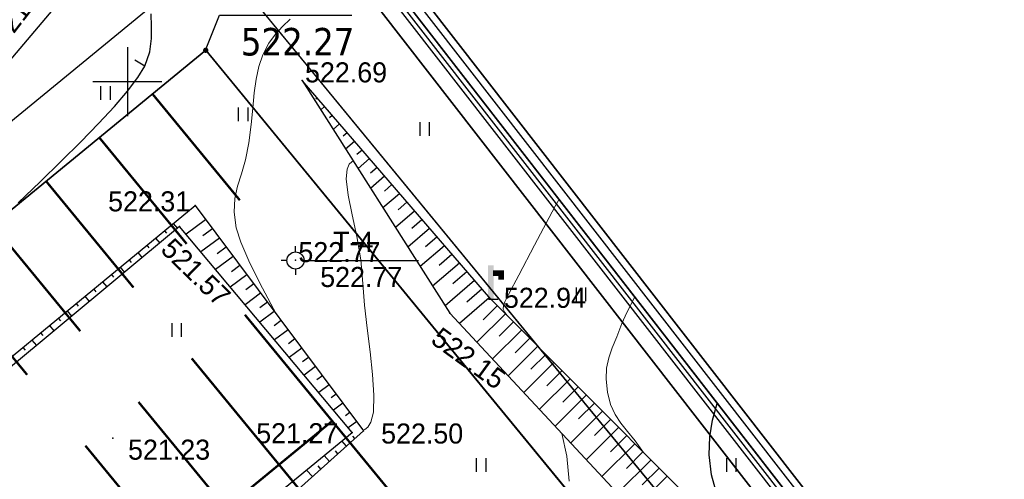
# Model space of a CAD drawing. Header units: millimetres. Extents: x 767170 to 66149698, y -983507 to 2493658.
# Tile 245 of 256: x 3354720 to 3397650, y -674996 to -654943. Entities that reach past the tile are written whole.
import ezdxf

# ---------------------------------------------------------------- set-up
doc = ezdxf.new("R2010")
doc.units = ezdxf.units.MM
doc.linetypes.add('Контура низ откосов  Штриховая 0.1-0.5 - - - - - - -', pattern=[0.6, 0.1, -0.5])
for name, color, linetype in [('(001) Сетка', 92, 'Continuous'), ('(003) Пункты', 7, 'Continuous'), ('(004) Точки рельефа', 7, 'Continuous'), ('(004a) Точки рельефа (отк.)', 7, 'Continuous'), ('(022) Возд. Линии', 7, 'Continuous'), ('(028) Гидротехн.', 7, 'Continuous'), ('(031) Горизонтали', 42, 'Continuous'), ('(035) Откосы', 7, 'Continuous'), ('(036) Растительность', 7, 'Continuous'), ('(040) Ограда', 7, 'Continuous'), ('GLUXOY OG', 7, 'Continuous'), ('R_Loyiha_SRF-BND', 7, 'Continuous'), ('V_Loyiha_OPOR-PNT', 7, 'Continuous')]:
    doc.layers.add(name, color=color, linetype=linetype)
doc.layers.add('(032) Горизонтали утолщенные', color=32, linetype='Continuous', lineweight=30)
doc.layers.add('(042) Бергштрих', color=32, linetype='Continuous', lineweight=30)
doc.styles.add('D-431', font='txt')
doc.styles.add('S', font='txtwr', dxfattribs={"oblique": 15})
doc.styles.get("Standard").update_dxf_attribs({"font": 'isocpeui.ttf'})
doc.styles.add('Tahoma', font='tahoma.ttf')
doc.linetypes.add('ОГРАДА_БЕТ', pattern='A,4,["|",Standard,S=0.8,R=0,X=0,Y=-0.8],4', length=8)
doc.linetypes.add('ОГРАДА_ГЛИН', pattern='A,4,["|",Standard,S=0.8,R=0,X=0,Y=-0.8],0.5,["|",Standard,S=0.8,R=0,X=0,Y=-0.8],3.5', length=8)
doc.linetypes.add('ОТКОСЫ_НЕУКР1', pattern='A,0.5,["|",Standard,S=-1.2,R=0,X=0,Y=1.2],1,["|",Standard,S=-0.5,R=0,X=0,Y=0.5],0.5', length=2)

# ---------------------------------------------------------------- blocks, each defined once
blk = doc.blocks.new('I04010')
for p, q in [((-0.412273, 0.007146), (-0.412273, 1.207146)), ((0.387727, 1.207146), (0.387727, 0.007146))]:
    blk.add_line(p, q)
blk = doc.blocks.new('Setka')
at = {"layer": '(001) Сетка'}
for p, q in [((0, 1.5), (0, -1.5)), ((-1.5, 0), (1.5, 0))]:
    blk.add_line(p, q, dxfattribs=at)
blk = doc.blocks.new('I03040-flat-3-flat-1')
at = {"layer": '(028) Гидротехн.'}
blk.add_line((0, 0), (0.4, 0), dxfattribs=at)
for points in [[(-0.025, -0.005), (0.225, -0.005), (-0.025, 1.475), (0.225, 1.475)], [(0.2, 1.26), (0.2, 1.01), (0.68, 1.26), (0.43, 1.01)], [(0.68, 1.26), (0.43, 1.01), (0.68, 0.845), (0.43, 0.845)]]:
    blk.add_trace(points, dxfattribs=at)
at = {"color": 4, "style": 'S', "oblique": 15}
blk.add_attdef('Z', (0.982, -0.055), '', height=1, dxfattribs=at)
blk = doc.blocks.new('I00050-flat-3-flat-1')
at = {"layer": '(003) Пункты'}
for p, q in [((0, 0.367), (0, 0.617)), ((0, -0.015), (0, 0.015)), ((-0.375, -0.008), (-0.625, -0.008)), ((0, -0.383), (0, -0.633)), ((0.375, -0.008), (0.625, -0.008))]:
    blk.add_line(p, q, dxfattribs=at)
blk.add_circle((0, -0.008), 0.375, dxfattribs=at)
at = {"layer": '(003) Пункты', "style": 'S', "oblique": 15}
blk.add_attdef('N', (-1.898, -0.339), '', height=1, dxfattribs=at)
at = {"color": 4, "style": 'S', "oblique": 15}
for tag, p in [('C', (0.724, 0.085)), ('Z', (0.789, -1.11))]:
    blk.add_attdef(tag, p, '', height=1, dxfattribs=at)
blk = doc.blocks.new('Topo Xos')
at = {"layer": '(003) Пункты', "ltscale": 600, "transparency": 16777216}
blk.add_line((14.617, -93.834), (19.353, -93.834), dxfattribs=at)
at = {"layer": '(004) Точки рельефа', "color": 7, "linetype": 'ByBlock', "lineweight": -2, "transparency": 16777216}
for p in [(14.281, -85.984), (9.612, -91.438), (8.935, -92.358), (13.992, -93.827), (22.507, -95.526), (16.957, -101.264), (6.031, -101.583), (16.463, -101.337)]:
    blk.add_point(p, dxfattribs=at)
at = {"layer": '(004) Точки рельефа', "color": 7, "linetype": 'ByBlock', "transparency": 16777216}
blk.add_point((20.727, -96.133), dxfattribs=at)
at = {"layer": '(031) Горизонтали', "color": 42, "linetype": 'Continuous', "lineweight": 0, "ltscale": 600, "transparency": 16777216}
for points in [[(13.143, -96.161), (12.548, -95.05), (12.003, -93.947), (11.606, -93.04), (11.4, -92.413), (11.313, -91.72), (11.347, -91.135), (11.465, -90.599), (11.63, -90.052), (11.807, -89.438), (11.959, -88.696), (12.062, -87.906), (12.132, -87.184), (12.193, -86.523), (12.269, -85.918), (12.385, -85.366), (12.563, -84.861), (12.83, -84.355), (13.113, -83.962), (13.421, -83.631), (13.76, -83.311)], [(16.509, -89.492), (16.509, -89.492), (16.442, -89.526), (16.335, -89.626), (16.238, -89.852), (16.207, -90.279), (16.291, -90.984), (16.459, -91.837), (16.658, -92.793), (16.833, -93.806), (16.931, -94.833), (17.001, -95.778), (17.117, -96.794), (17.246, -97.825), (17.355, -98.815), (17.413, -99.708), (17.385, -100.446), (17.281, -100.888), (17.143, -101.114), (17.019, -101.208), (16.947, -101.237), (16.938, -101.238)], [(23.221, -96.242), (23.221, -96.242), (23.115, -96.105), (23.052, -95.959), (23.059, -95.8), (23.119, -95.639), (23.281, -95.326), (23.726, -94.481), (24.417, -93.173), (25.317, -91.472), (25.48, -91.165)], [(29.167, -102.212), (29.167, -102.212), (28.802, -101.709), (28.468, -101.3), (28.173, -100.934), (27.923, -100.559), (27.726, -100.123), (27.59, -99.574), (27.532, -99.008), (27.558, -98.527), (27.654, -98.087), (27.805, -97.645), (27.998, -97.16), (28.219, -96.587), (28.439, -96.103), (28.779, -95.419)], [(25.921, -103.46), (25.82, -102.366), (25.605, -101.38)]]:
    blk.add_lwpolyline(points, dxfattribs=at)
at = {"layer": '(032) Горизонтали утолщенные', "color": 32, "linetype": 'Continuous', "lineweight": 30, "ltscale": 600, "transparency": 16777216}
for points in [[(1.898, -91.322), (2.852, -90.398), (3.767, -89.505), (4.624, -88.653), (5.406, -87.852), (6.094, -87.112), (6.671, -86.443), (7.118, -85.854), (7.418, -85.356), (7.645, -84.725), (7.716, -84.157), (7.707, -83.62), (7.696, -83.081)], [(34.775, -107.908), (34.781, -107.854), (34.823, -107.815), (34.865, -107.766), (34.733, -107.622), (34.387, -107.233), (33.903, -106.643), (33.358, -105.899), (32.83, -105.045), (32.394, -104.127), (32.128, -103.189), (32.034, -102.316), (32.053, -101.535), (32.17, -100.802), (32.37, -100.077), (32.377, -100.058)]]:
    blk.add_lwpolyline(points, dxfattribs=at)
at = {"layer": '(035) Откосы', "ltscale": 600, "transparency": 16777216}
for p, q in [((14.552, -86.41), (14.608, -86.362)), ((14.879, -86.789), (14.934, -86.741)), ((15.094, -87.263), (15.261, -87.12)), ((15.476, -87.594), (15.587, -87.498)), ((15.636, -88.116), (15.913, -87.877)), ((16.073, -88.399), (16.24, -88.256)), ((16.178, -88.969), (16.566, -88.634)), ((16.671, -89.204), (16.893, -89.013)), ((16.719, -89.822), (17.219, -89.391)), ((17.261, -90.675), (17.872, -90.149)), ((17.268, -90.009), (17.546, -89.77)), ((17.865, -90.815), (18.198, -90.527)), ((17.803, -91.528), (18.525, -90.906)), ((18.463, -91.62), (18.851, -91.285)), ((18.345, -92.381), (19.178, -91.663)), ((8.664, -92.219), (8.842, -92.435)), ((10.074, -92.055), (9.218, -92.694)), ((19.06, -92.425), (19.504, -92.042)), ((8.278, -92.537), (8.368, -92.646)), ((10.373, -92.455), (9.956, -92.767)), ((18.887, -93.234), (19.83, -92.421)), ((7.892, -92.855), (8.073, -93.075)), ((10.672, -92.855), (9.861, -93.462)), ((19.657, -93.23), (20.157, -92.799)), ((7.121, -93.491), (7.304, -93.714)), ((7.507, -93.173), (7.598, -93.284)), ((10.971, -93.256), (10.577, -93.551)), ((19.428, -94.087), (20.483, -93.178)), ((20.254, -94.035), (20.81, -93.557)), ((6.735, -93.809), (6.828, -93.921)), ((11.271, -93.656), (10.504, -94.229)), ((19.97, -94.94), (21.136, -93.935)), ((5.964, -94.445), (6.058, -94.559)), ((6.35, -94.127), (6.536, -94.353)), ((11.57, -94.057), (11.198, -94.335)), ((20.852, -94.84), (21.463, -94.314)), ((5.578, -94.763), (5.767, -94.992)), ((11.869, -94.457), (11.148, -94.996)), ((12.169, -94.857), (11.819, -95.119)), ((20.512, -95.793), (21.789, -94.692)), ((5.192, -95.081), (5.287, -95.197)), ((12.468, -95.258), (11.791, -95.764)), ((21.456, -95.639), (22.115, -95.071)), ((4.421, -95.717), (4.517, -95.834)), ((4.807, -95.399), (4.998, -95.632)), ((12.767, -95.658), (12.44, -95.903)), ((21.138, -96.574), (22.442, -95.45)), ((4.035, -96.035), (4.23, -96.271)), ((13.066, -96.059), (12.434, -96.531)), ((21.903, -97.397), (23.142, -96.163)), ((22.176, -96.42), (22.789, -95.809)), ((3.649, -96.353), (3.747, -96.472)), ((13.366, -96.459), (13.061, -96.687)), ((22.869, -97.14), (23.495, -96.517)), ((2.878, -96.989), (2.977, -97.109)), ((3.264, -96.671), (3.461, -96.91)), ((13.665, -96.859), (13.078, -97.298)), ((22.584, -98.13), (23.848, -96.871)), ((2.492, -97.307), (2.692, -97.549)), ((13.964, -97.26), (13.682, -97.471)), ((23.563, -97.861), (24.201, -97.226)), ((2.107, -97.625), (2.207, -97.747)), ((14.264, -97.66), (13.721, -98.066)), ((23.265, -98.863), (24.553, -97.58)), ((14.563, -98.061), (14.303, -98.255)), ((23.946, -99.596), (25.259, -98.288)), ((24.256, -98.582), (24.906, -97.934)), ((14.862, -98.461), (14.364, -98.833)), ((24.949, -99.302), (25.612, -98.642)), ((15.162, -98.861), (14.924, -99.039)), ((24.628, -100.328), (25.965, -98.997)), ((15.461, -99.262), (15.008, -99.6)), ((25.643, -100.023), (26.317, -99.351)), ((15.76, -99.662), (15.545, -99.823)), ((25.309, -101.061), (26.67, -99.705)), ((16.059, -100.062), (15.651, -100.368)), ((25.99, -101.794), (27.376, -100.413)), ((26.336, -100.743), (27.023, -100.059)), ((16.359, -100.463), (16.166, -100.607)), ((16.658, -100.863), (16.294, -101.135)), ((27.03, -101.464), (27.729, -100.768)), ((26.671, -102.527), (28.081, -101.122)), ((16.213, -101.932), (16.012, -101.707)), ((16.585, -101.598), (16.492, -101.494)), ((27.723, -102.184), (28.434, -101.476)), ((15.841, -102.266), (15.733, -102.145)), ((27.352, -103.259), (28.787, -101.83)), ((15.469, -102.6), (15.238, -102.342)), ((28.033, -103.992), (29.493, -102.539)), ((28.416, -102.905), (29.14, -102.184)), ((14.726, -103.267), (14.465, -102.977)), ((15.097, -102.933), (14.975, -102.797)), ((29.11, -103.626), (29.845, -102.893)), ((28.715, -104.725), (30.198, -103.247))]:
    blk.add_line(p, q, dxfattribs=at)
at = {"layer": '(035) Откосы', "linetype": 'ОТКОСЫ_НЕУКР1', "ltscale": 600, "transparency": 16777216}
blk.add_lwpolyline([(-23.98, -113.153), (-17.942, -106.412), (-11.657, -101.521), (-5.003, -92.834), (5.597, -80.311), (14.524, -72.795), (21.982, -66.337)], dxfattribs=at)
at = {"layer": '(035) Откосы', "linetype": 'Контура низ откосов  Штриховая 0.1-0.5 - - - - - - -', "ltscale": 600, "transparency": 16777216}
blk.add_lwpolyline([(14.281, -85.984), (20.727, -96.133), (32.163, -108.435), (36.083, -115.573), (35.908, -115.901), (35.074, -116.729), (19.635, -127.666), (6.134, -137.179), (-1.835, -146.353), (-12.255, -157.943)], dxfattribs=at)
at = {"layer": '(035) Откосы', "ltscale": 600, "transparency": 16777216}
for points in [[(-9.862, -160.886), (2.903, -149.919), (7.746, -142.538), (25.311, -130.903), (40.01, -117.334), (40.328, -116.97), (40.386, -116.493), (34.649, -107.716), (22.507, -95.526), (14.281, -85.984)], [(16.957, -101.264), (-2.114, -118.387), (-10.642, -108.134), (9.612, -91.438), (16.957, -101.264)], [(16.463, -101.337), (8.935, -92.358), (-9.116, -107.369), (-1.1, -115.755), (16.463, -101.337)]]:
    blk.add_lwpolyline(points, dxfattribs=at)
at = {"layer": '(040) Ограда', "linetype": 'ОГРАДА_БЕТ', "ltscale": 600, "transparency": 16777216, "flags": 128}
blk.add_lwpolyline([(39.134, -108.771), (13.815, -76.126), (34.668, -57.395), (34.936, -57.692), (35.233, -57.425)], dxfattribs=at)
at = {"layer": '(040) Ограда', "ltscale": 600, "transparency": 16777216, "flags": 128}
blk.add_lwpolyline([(39.45, -108.525), (14.359, -76.175), (34.638, -57.96), (34.905, -58.257), (35.5, -57.722)], dxfattribs=at)
at = {"layer": '(042) Бергштрих', "color": 32, "linetype": 'Continuous', "lineweight": 30, "ltscale": 600, "transparency": 16777216}
blk.add_line((7.418, -85.356), (6.989, -85.098), dxfattribs=at)
at = {"layer": '(001) Сетка', "transparency": 16777216}
blk.add_blockref('Setka', (6.659, -86.032), dxfattribs=at)
at = {"layer": '(022) Возд. Линии', "transparency": 16777216}
for name, p in [('I00050-flat-3-flat-1', (13.992, -93.827)), ('I03040-flat-3-flat-1', (22.407, -95.521))]:
    blk.add_blockref(name, p, dxfattribs=at)
at = {"layer": '(036) Растительность', "linetype": 'Continuous', "transparency": 16777216, "xscale": 0.5, "yscale": 0.5, "zscale": 0.5}
for p in [(5.716, -86.836), (11.714, -87.761), (19.632, -88.398), (26.447, -95.621), (8.817, -97.173), (22.096, -103.064), (32.998, -103.064)]:
    blk.add_blockref('I04010', p, dxfattribs=at)
at = {"layer": '(003) Пункты', "transparency": 16777216, "style": 'D-431'}
for s, p in [('T-4', (15.633, -93.458)), ('522.77', (15.068, -94.993))]:
    blk.add_text(s, height=0.875, dxfattribs=at).set_placement(p)
at = {"layer": '(004) Точки рельефа', "linetype": 'ByBlock', "transparency": 16777216, "char_height": 0.875, "attachment_point": 4, "style": 'D-431'}
for s, insert, rotation in [('521.06', (0.967, -84.225), 52.5262), ('521.57', (8.364, -93.103), 315.7473), ('522.15', (20.09, -97.054), 324.0208)]:
    blk.add_mtext(s, dxfattribs=dict(at, insert=insert, rotation=rotation))
for s, insert in [('522.69', (14.406, -85.634)), ('522.31', (5.82, -91.262)), ('522.94', (23.077, -95.469)), ('521.27', (12.279, -101.378)), ('522.50', (17.724, -101.391)), ('521.23', (6.69, -102.095))]:
    blk.add_mtext(s, dxfattribs=dict(at, insert=insert))
at = {"layer": '(004a) Точки рельефа (отк.)', "linetype": 'ByBlock', "transparency": 16777216, "insert": (14.117, -93.477), "char_height": 0.875, "attachment_point": 4, "style": 'D-431'}
blk.add_mtext('522.77', dxfattribs=at)
blk = doc.blocks.new('*U1491')
at = {"color": 7, "true_color": 0xffffff, "const_width": 100}
blk.add_lwpolyline([(-3000, 0), (3000, 0)], dxfattribs=at)
blk = doc.blocks.new('*U1492')
at = {"color": 0, "linetype": 'ByBlock', "lineweight": -2, "transparency": 16777216}
for p in [(0, 33000), (0, 30000), (0, 27000), (0, 24000), (0, 21000), (0, 18000), (0, 15000), (0, 12000), (0, 9000), (0, 6000), (0, 3000), (0, 0)]:
    blk.add_blockref('*U1491', p, dxfattribs=at)
blk = doc.blocks.new('*U1493')
at = {"color": 7, "true_color": 0xffffff, "const_width": 100}
blk.add_lwpolyline([(-3000, 0), (3000, 0)], dxfattribs=at)
blk = doc.blocks.new('*U1494')
at = {"color": 0, "linetype": 'ByBlock', "lineweight": -2, "transparency": 16777216}
for p in [(0, 30000), (0, 27000), (0, 24000), (0, 21000), (0, 18000), (0, 15000), (0, 12000), (0, 9000), (0, 6000), (0, 3000), (0, 0)]:
    blk.add_blockref('*U1493', p, dxfattribs=at)
blk = doc.blocks.new('*U1495')
at = {"color": 7, "true_color": 0xffffff, "const_width": 100}
blk.add_lwpolyline([(-3000, 0), (3000, 0)], dxfattribs=at)
blk = doc.blocks.new('*U1496')
at = {"color": 0, "linetype": 'ByBlock', "lineweight": -2, "transparency": 16777216}
for p in [(0, 30000), (0, 27000), (0, 24000), (0, 21000), (0, 18000), (0, 15000), (0, 12000), (0, 9000), (0, 6000), (0, 3000), (0, 0)]:
    blk.add_blockref('*U1495', p, dxfattribs=at)
blk = doc.blocks.new('*U1381')
at = {"layer": 'V_Loyiha_OPOR-PNT', "elevation": 522.8}
blk.add_lwpolyline([(10.074, -84.666), (10.684, -83.137), (16.453, -83.137)], dxfattribs=at)
at = {"layer": 'V_Loyiha_OPOR-PNT', "const_width": 0.115, "elevation": 522.8}
blk.add_lwpolyline([(10.017, -84.666, 1), (10.132, -84.666, 1)], format="xyb", close=True, dxfattribs=at)
at = {"layer": 'V_Loyiha_OPOR-PNT', "color": 1, "style": 'Tahoma'}
blk.add_text('522.80', height=1.2, dxfattribs=at).set_placement((11.608, -82.583, 522.8))
at = {"layer": 'V_Loyiha_OPOR-PNT', "color": 5, "style": 'Tahoma'}
blk.add_text('522.27', height=1.2, dxfattribs=at).set_placement((11.608, -84.89, 522.8))
blk = doc.blocks.new('*U1518')
at = {"layer": 'R_Loyiha_SRF-BND'}
blk.add_polyline3d([(-45.328, -81.823, 519.715), (-29.378, -120.948, 521.28), (-20.48, -113.64, 521.85), (-24.287, -109.003, 520.91), (10.489, -80.444, 521.82), (34.603, -109.814, 524.28), (26.87, -116.163, 523.18), (23.066, -111.53, 522.38), (-16.047, -143.644, 522.76), (-10.016, -151.931, 523.25), (-5.836, -148.341, 522.85), (-0.297, -154.79, 525.47), (5.449, -160.828, 524.957), (-8.192, -173.81, 525.018), (-8.192, -173.81, 525.018), (-13.674, -166.277, 524.61), (-44.633, -123.738, 522.4), (-46.404, -121.305, 520.51), (-43.284, -118.626, 520.5), (-56.516, -86.165, 519.339), (-62.197, -66.264, 518.87)], dxfattribs=at)

msp = doc.modelspace()

# ---------------------------------------------------------------- block references
at = {"xscale": 1000, "yscale": 1000, "zscale": 1000}
msp.add_blockref('Topo Xos', (3352754.32, -571613.28), dxfattribs=at)

# ---------------------------------------------------------------- next in the draw order: linework, layer by layer
for points in [[(3341355.79, -736834.3), (3338963.79, -738920.39), (3300395.29, -685926.13), (3223754.93, -569428.84), (3354734.55, -489851.54), (3417832.14, -602286.69), (3386575.58, -622966.39), (3386415.24, -626464), (3388363.36, -629103.83), (3367521.85, -647824.51), (3398510.59, -687779.78), (3350636.95, -728888.93), (3351483.64, -729874.71), (3346654.19, -734022.69)], [(3396040.54, -687532.07), (3365073.23, -647604.42), (3385944.29, -628857.21), (3384587.9, -627019.22), (3384819.37, -621970.03), (3415443.67, -601708.63), (3362108.51, -506669.4)], [(3364524.22, -508726.34), (3356754.66, -513319.35), (3385655.28, -563623.67), (3399414.83, -587573.5), (3380354.46, -599009.68), (3376325.33, -606160.38), (3310511.21, -641558.78), (3307426.61, -653436.18), (3323376.13, -692561.05), (3332274.72, -685253.3), (3328466.84, -680616.48), (3363242.99, -652057.43), (3381651.74, -674473.62), (3384824.65, -678338.53), (3384822.63, -678340.19), (3387357.39, -681427.77), (3379624.28, -687776.29), (3375820.49, -683142.9), (3351093.54, -703442.56), (3336707.18, -715257.01), (3342738.66, -723544.43), (3346918.1, -719954.74), (3352456.88, -726403.49)], [(3365073.23, -647604.42), (3396040.54, -687532.07), (3349464.21, -727523.52), (3346596.96, -724185.21), (3342226.53, -727938.95), (3345243.68, -732084.6), (3346354.22, -731116.09), (3343813.41, -728157.85), (3346468.51, -725877.4), (3349009.86, -728836.26), (3397001.83, -687629.31), (3366025.47, -647690.01)], [(3366569.61, -647738.92), (3397549.33, -687682.55), (3349270.46, -729139.67), (3349791.45, -729746.26), (3347136.35, -732026.71), (3346614.85, -731419.53), (3345479.97, -732409.28), (3346654.19, -734022.69), (3351483.64, -729874.71), (3350636.95, -728888.93), (3398510.59, -687779.78), (3367521.85, -647824.51)]]:
    msp.add_lwpolyline(points)
at = {"color": 2, "lineweight": 30}
msp.add_lwpolyline([(3362997.57, -506143.84), (3352677.38, -512244.66), (3383054.01, -565118.14), (3395347.15, -586515.53), (3378130.41, -596845.54), (3374138.51, -603930.17), (3307936.74, -639537.06), (3304272.54, -653646.23), (3322134.59, -697462.61), (3336497.07, -685667.78), (3332689.19, -681030.96), (3362828.51, -656279.77), (3383135.11, -681012.61), (3380039.44, -683554.01), (3376235.65, -678920.62), (3332616.46, -714734.44), (3342226.53, -727938.95), (3346596.96, -724185.21), (3355718.77, -734805.63)], dxfattribs=at)
at = {"lineweight": 30}
msp.add_lwpolyline([(3293442.22, -637053.35), (3299077.92, -656797.86), (3319513.28, -706926.67), (3344768.7, -741628.36, -0.376197), (3344411.26, -745566.86), (3353179.68, -737222.06, -0.45328456), (3348685.85, -736814.25), (3334281.57, -717022.34, -0.39720505), (3334803.24, -712938.6), (3376239.69, -678917.3), (3377505.41, -680459.07), (3380602.62, -677923.17), (3362828.51, -656279.77), (3332689.19, -681030.96), (3334593.13, -683349.37, -0.41421356), (3334178.66, -687571.71), (3325280.07, -694879.46, -0.5052191), (3320598.1, -693693.53), (3304648.57, -654568.66, -0.16168228)], format="xyb", dxfattribs=at)
for points in [[(3365073.23, -647604.42), (3396040.54, -687532.07)], [(3396040.54, -687532.07), (3365073.23, -647604.42)], [(3397001.83, -687629.31), (3366025.47, -647690.01)], [(3366569.61, -647738.92), (3397549.33, -687682.55)], [(3398510.59, -687779.78), (3367521.85, -647824.51)], [(3362828.51, -656279.77), (3332689.19, -681030.96)], [(3332689.19, -681030.96), (3362828.51, -656279.77)]]:
    msp.add_lwpolyline(points, dxfattribs=at)
at = {"color": 7, "true_color": 0xffffff, "const_width": 100}
msp.add_lwpolyline([(3342843.52, -693395.81), (3368346.03, -672452.5)], dxfattribs=at)
at = {"layer": 'GLUXOY OG', "color": 186, "linetype": 'ОГРАДА_ГЛИН', "lineweight": 30, "ltscale": 400}
for points in [[(3339079.89, -737890.33), (3300971, -685527.59), (3224738.53, -569650.32), (3354478.73, -490826.03), (3416903.29, -602061.89), (3385892.61, -622578.92), (3385704.61, -626679.92), (3387422.61, -629007.92), (3366569.61, -647738.92), (3397549.33, -687682.55)], [(3397001.83, -687629.31), (3366025.47, -647690.01), (3386885.04, -628953.11), (3385298.53, -626803.3), (3385502.34, -622357.51), (3416372.52, -601933.43), (3354332.55, -491382.88), (3225300.58, -569776.88), (3301299.98, -685299.86), (3339146.23, -737301.72)]]:
    msp.add_lwpolyline(points, dxfattribs=at)
at = {"layer": 'GLUXOY OG', "color": 186, "lineweight": 30, "ltscale": 400}
msp.add_lwpolyline([(3397275.58, -687655.93), (3366297.54, -647714.47), (3387153.82, -628980.52), (3385501.57, -626741.61), (3385697.48, -622468.21), (3416637.9, -601997.66), (3354405.64, -491104.45), (3225019.56, -569713.6), (3301135.49, -685413.73), (3339113.06, -737596.03)], dxfattribs=at)

# ---------------------------------------------------------------- next in the draw order: block references
at = {"rotation": 309.3937167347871}
for name, p in [('*U1492', (3336911.54, -681445.43)), ('*U1494', (3343258, -689173.46)), ('*U1496', (3347065.87, -693810.28))]:
    msp.add_blockref(name, p, dxfattribs=at)
at = {"layer": 'R_Loyiha_SRF-BND', "xscale": 1000, "yscale": 1000, "zscale": 1000}
msp.add_blockref('*U1518', (3352754.32, -571613.28), dxfattribs=at)
at = {"layer": 'V_Loyiha_OPOR-PNT', "xscale": 1000, "yscale": 1000, "zscale": 1000}
msp.add_blockref('*U1381', (3352754.32, -571613.28), dxfattribs=at)

doc.saveas('drawing.dxf')
